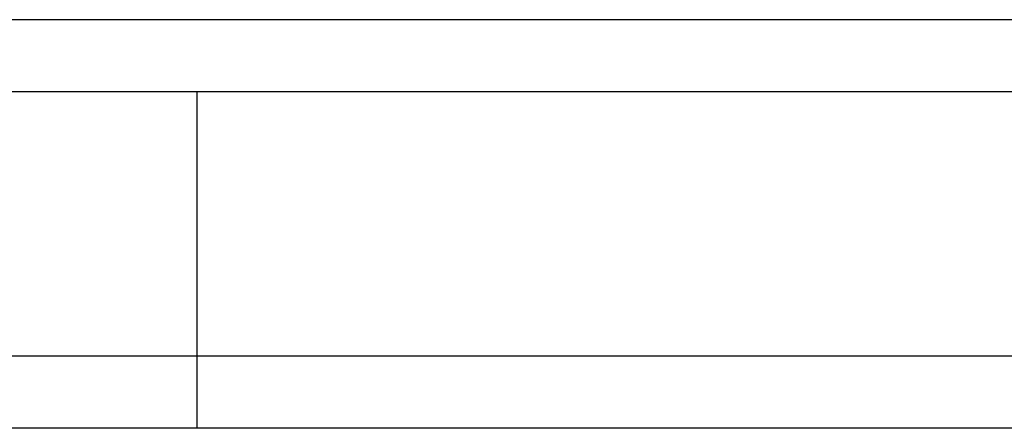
# Model space of a CAD drawing. Header units: millimetres. Extents: x 36 to 369, y 420 to 544.
# Tile 4 of 47: x 274.36 to 294.84, y 440.02 to 448.52. Entities that reach past the tile are written whole.
import ezdxf
from ezdxf.lldxf.tags import DXFTag

# ---------------------------------------------------------------- set-up
doc = ezdxf.new("R2010")
doc.units = ezdxf.units.MM
doc.layers.add('2', color=7, linetype='CONTINUOUS')
doc.layers.add('HID', color=2, linetype='DASHED')
tags = doc.linetypes.add('DASHED', pattern=[25.72, 12.86, -12.86]).pattern_tags.tags
tags[6:7] = [DXFTag(74, 4), DXFTag(75, 0), DXFTag(340, '0'), DXFTag(46, 0.0), DXFTag(50, 0.0), DXFTag(44, 0.0), DXFTag(45, 0.0)]
tags[4:5] = [DXFTag(74, 4), DXFTag(75, 0), DXFTag(340, '0'), DXFTag(46, 0.0), DXFTag(50, 0.0), DXFTag(44, 0.0), DXFTag(45, 0.0)]

msp = doc.modelspace()

# ---------------------------------------------------------------- linework, layer by layer
at = {"layer": '2', "color": 0, "linetype": 'Continuous'}
msp.add_line((313.953, 448.522), (273.553, 448.522), dxfattribs=at)
for points in [[(293.753, 447.022), (273.553, 447.022)], [(313.953, 447.022), (293.753, 447.022)], [(368.553, 441.522), (216.976, 441.522)], [(368.553, 440.022), (173.553, 440.022)]]:
    msp.add_open_spline(points, degree=1, dxfattribs=at)
at = {"layer": 'HID', "color": 0, "ltscale": 0.1}
msp.add_line((278.053, 440.022), (278.053, 447.022), dxfattribs=at)

doc.saveas('drawing.dxf')
